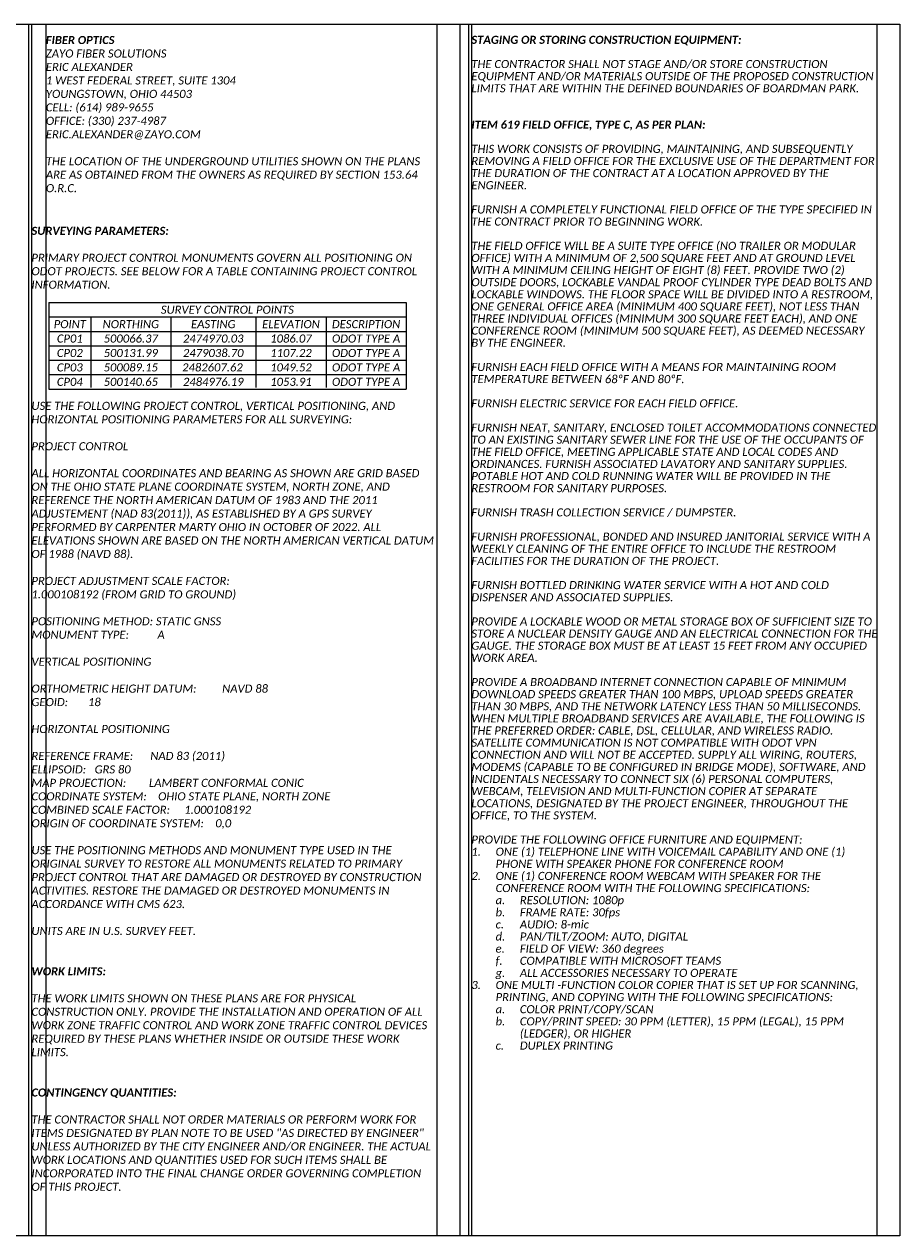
# Model space of a CAD drawing. Header units: feet. Extents: x 0 to 230, y 0 to 21.
# Tile 2 of 10: x 15 to 30, y 0 to 21. Entities that reach past the tile are written whole.
import ezdxf

# ---------------------------------------------------------------- set-up
doc = ezdxf.new("R2010")
doc.units = ezdxf.units.FT
doc.header["$MEASUREMENT"] = 0
doc.layers.add('0_View_Frame_Border', color=7, linetype='Continuous', plot=False)
doc.layers.add('G-ANNO-VPRT', color=215, linetype='Continuous', lineweight=0, plot=False)
doc.layers.add('SH_Text', color=7, linetype='Continuous')
doc.styles.add('Slanted-Normal', font='calibrii.ttf', dxfattribs={"height": 0.14})

msp = doc.modelspace()

# ---------------------------------------------------------------- linework, layer by layer
at = {"layer": '0_View_Frame_Border'}
msp.add_lwpolyline([(0, 21), (30.5, 21), (30.5, 0), (0, 0)], close=True, dxfattribs=at)
at = {"layer": 'G-ANNO-VPRT'}
for p, q in [((15.4, 21), (15.4, 0)), ((15.45, 21), (15.45, 0)), ((15.7, 21), (15.7, 0)), ((22.475, 21), (22.475, 0)), ((23.025, 21), (23.025, 0)), ((23.075, 21), (23.075, 0)), ((30.1, 21), (30.1, 0))]:
    msp.add_line(p, q, dxfattribs=at)
at = {"layer": 'G-ANNO-VPRT', "color": 1}
msp.add_line((22.875, 21), (22.875, 0), dxfattribs=at)
at = {"layer": 'SH_Text'}
for p, q in [((15.75, 16.176), (21.943, 16.176)), ((15.75, 16.176), (15.75, 14.676)), ((21.943, 16.176), (21.943, 14.676)), ((15.75, 15.926), (21.943, 15.926)), ((16.48, 15.926), (16.48, 14.701)), ((17.864, 15.926), (17.864, 14.701)), ((19.339, 15.926), (19.339, 14.701)), ((20.558, 15.926), (20.558, 14.701)), ((15.75, 15.676), (21.943, 15.676)), ((15.75, 15.426), (21.943, 15.426)), ((15.75, 15.176), (21.943, 15.176)), ((15.75, 14.926), (21.943, 14.926)), ((15.75, 14.676), (21.943, 14.676))]:
    msp.add_line(p, q, dxfattribs=at)

# ---------------------------------------------------------------- texts
at = {"layer": 'SH_Text', "char_height": 0.14, "style": 'Slanted-Normal'}
for s, insert, width, attachment_point in [('{\\fCalibri|b1|i1|c0|p34;FIBER OPTICS\\P}ZAYO FIBER SOLUTIONS\\PERIC ALEXANDER\\P1 WEST FEDERAL STREET, SUITE 1304\\PYOUNGSTOWN, OHIO 44503\\PCELL: (614) 989-9655\\POFFICE: (330) 237-4987\\PERIC.ALEXANDER@ZAYO.COM\\P\\PTHE LOCATION OF THE UNDERGROUND UTILITIES SHOWN ON THE PLANS ARE AS OBTAINED FROM THE OWNERS AS REQUIRED BY SECTION 153.64 O.R.C.', (15.7, 20.796), 6.775, 1), ('{\\fCalibri|b1|i1|c0|p34;SURVEYING PARAMETERS:\\P}\\PPRIMARY PROJECT CONTROL MONUMENTS GOVERN ALL POSITIONING ON ODOT PROJECTS. SEE BELOW FOR A TABLE CONTAINING PROJECT CONTROL INFORMATION.\\P\\P\\P\\P\\P\\P\\P\\P\\PUSE THE FOLLOWING PROJECT CONTROL, VERTICAL POSITIONING, AND HORIZONTAL POSITIONING PARAMETERS FOR ALL SURVEYING:\\P\\PPROJECT CONTROL\\P\\PALL HORIZONTAL COORDINATES AND BEARING AS SHOWN ARE GRID BASED ON THE OHIO STATE PLANE COORDINATE SYSTEM, NORTH ZONE, AND REFERENCE THE NORTH AMERICAN DATUM OF 1983 AND THE 2011 ADJUSTEMENT (NAD 83(2011)), AS ESTABLISHED BY A GPS SURVEY PERFORMED BY CARPENTER MARTY OHIO IN OCTOBER OF 2022. ALL ELEVATIONS SHOWN ARE BASED ON THE NORTH AMERICAN VERTICAL DATUM OF 1988 (NAVD 88).\\P\\PPROJECT ADJUSTMENT SCALE FACTOR:\\P1.000108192 (FROM GRID TO GROUND)\\P\\PPOSITIONING METHOD: STATIC GNSS\\PMONUMENT TYPE:          A\\P\\PVERTICAL POSITIONING\\P\\PORTHOMETRIC HEIGHT DATUM:         NAVD 88\\PGEOID:       18\\P\\PHORIZONTAL POSITIONING\\P\\PREFERENCE FRAME:      NAD 83 (2011)\\PELLIPSOID:   GRS 80\\PMAP PROJECTION:        LAMBERT CONFORMAL CONIC\\PCOORDINATE SYSTEM:    OHIO STATE PLANE, NORTH ZONE\\PCOMBINED SCALE FACTOR:     1.000108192\\PORIGIN OF COORDINATE SYSTEM:    0,0\\P\\PUSE THE POSITIONING METHODS AND MONUMENT TYPE USED IN THE ORIGINAL SURVEY TO RESTORE ALL MONUMENTS RELATED TO PRIMARY PROJECT CONTROL THAT ARE DAMAGED OR DESTROYED BY CONSTRUCTION ACTIVITIES. RESTORE THE DAMAGED OR DESTROYED MONUMENTS IN ACCORDANCE WITH CMS 623.\\P\\PUNITS ARE IN U.S. SURVEY FEET. \\P\\P\\P{\\fCalibri|b1|i1|c0|p34;WORK LIMITS:\\P}\\PTHE WORK LIMITS SHOWN ON THESE PLANS ARE FOR PHYSICAL CONSTRUCTION ONLY. PROVIDE THE INSTALLATION AND OPERATION OF ALL WORK ZONE TRAFFIC CONTROL AND WORK ZONE TRAFFIC CONTROL DEVICES REQUIRED BY THESE PLANS WHETHER INSIDE OR OUTSIDE THESE WORK LIMITS.\\P\\P\\P{\\fCalibri|b1|i1|c0|p34;CONTINGENCY QUANTITIES:\\P}\\PTHE CONTRACTOR SHALL NOT ORDER MATERIALS OR PERFORM WORK FOR ITEMS DESIGNATED BY PLAN NOTE TO BE USED "AS DIRECTED BY ENGINEER" UNLESS AUTHORIZED BY THE CITY ENGINEER AND/OR ENGINEER. THE ACTUAL WORK LOCATIONS AND QUANTITIES USED FOR SUCH ITEMS SHALL BE INCORPORATED INTO THE FINAL CHANGE ORDER GOVERNING COMPLETION OF THIS PROJECT.', (15.45, 17.489), 7.025, 1), ('SURVEY CONTROL POINTS', (18.846, 16.051), 2.74483, 5), ('POINT', (16.115, 15.801), 2.1128, 5), ('NORTHING', (17.172, 15.801), 2.1128, 5), ('EASTING', (18.601, 15.801), 2.1128, 5), ('ELEVATION', (19.948, 15.801), 2.1128, 5), ('DESCRIPTION', (21.25, 15.801), 2.1128, 5), ('CP01', (16.115, 15.551), 2.1128, 5), ('500066.37', (17.172, 15.551), 2.1128, 5), ('2474970.03', (18.601, 15.551), 2.1128, 5), ('1086.07', (19.948, 15.551), 2.1128, 5), ('ODOT TYPE A', (21.25, 15.551), 2.86151, 5), ('CP02', (16.115, 15.301), 2.1128, 5), ('500131.99', (17.172, 15.301), 2.1128, 5), ('2479038.70', (18.601, 15.301), 2.1128, 5), ('1107.22', (19.948, 15.301), 2.1128, 5), ('ODOT TYPE A', (21.25, 15.301), 2.73275, 5), ('CP03', (16.115, 15.051), 2.1128, 5), ('500089.15', (17.172, 15.051), 2.1128, 5), ('2482607.62', (18.587, 15.051), 2.1128, 5), ('1049.52', (19.948, 15.051), 2.1128, 5), ('ODOT TYPE A', (21.25, 15.051), 2.6801, 5), ('CP04', (16.115, 14.801), 2.1128, 5), ('500140.65', (17.172, 14.801), 2.1128, 5), ('2484976.19', (18.601, 14.801), 2.1128, 5), ('1053.91', (19.948, 14.801), 2.1128, 5), ('ODOT TYPE A', (21.25, 14.801), 2.1128, 5)]:
    msp.add_mtext(s, dxfattribs=dict(at, insert=insert, width=width, attachment_point=attachment_point))
at = {"layer": 'SH_Text', "insert": (23.075, 20.8), "char_height": 0.14, "width": 7.025, "attachment_point": 1, "line_spacing_factor": 0.9, "style": 'Slanted-Normal'}
msp.add_mtext('{\\fCalibri|b1|i1|c0|p34;STAGING OR STORING CONSTRUCTION EQUIPMENT:\\P}\\PTHE CONTRACTOR SHALL NOT STAGE AND/OR STORE CONSTRUCTION EQUIPMENT AND/OR MATERIALS OUTSIDE OF THE PROPOSED CONSTRUCTION LIMITS THAT ARE WITHIN THE DEFINED BOUNDARIES OF BOARDMAN PARK.\\P\\P{\\A1;\\P\\A0;\\fCalibri|b1|i1|c0|p34;ITEM 619 FIELD OFFICE, TYPE C, AS PER PLAN:\\P}\\PTHIS WORK CONSISTS OF PROVIDING, MAINTAINING, AND SUBSEQUENTLY REMOVING A FIELD OFFICE FOR THE EXCLUSIVE USE OF THE DEPARTMENT FOR THE DURATION OF THE CONTRACT AT A LOCATION APPROVED BY THE ENGINEER.\\P\\P\\pxa0.25;FURNISH A COMPLETELY FUNCTIONAL FIELD OFFICE OF THE TYPE SPECIFIED IN THE CONTRACT PRIOR TO BEGINNING WORK.\\P\\PTHE FIELD OFFICE WILL BE A SUITE TYPE OFFICE (NO TRAILER OR MODULAR OFFICE) WITH A MINIMUM OF 2,500 SQUARE FEET AND AT GROUND LEVEL WITH A MINIMUM CEILING HEIGHT OF EIGHT (8) FEET. PROVIDE TWO (2) OUTSIDE DOORS, LOCKABLE VANDAL PROOF CYLINDER TYPE DEAD BOLTS AND LOCKABLE WINDOWS. THE FLOOR SPACE WILL BE DIVIDED INTO A RESTROOM, ONE GENERAL OFFICE AREA (MINIMUM 400 SQUARE FEET), NOT LESS THAN THREE INDIVIDUAL OFFICES (MINIMUM 300 SQUARE FEET EACH), AND ONE CONFERENCE ROOM (MINIMUM 500 SQUARE FEET), AS DEEMED NECESSARY BY THE ENGINEER.\\P\\PFURNISH EACH FIELD OFFICE WITH A MEANS FOR MAINTAINING ROOM TEMPERATURE BETWEEN 68ºF AND 80ºF.\\P\\PFURNISH ELECTRIC SERVICE FOR EACH FIELD OFFICE.\\P\\PFURNISH NEAT, SANITARY, ENCLOSED TOILET ACCOMMODATIONS CONNECTED TO AN EXISTING SANITARY SEWER LINE FOR THE USE OF THE OCCUPANTS OF THE FIELD OFFICE, MEETING APPLICABLE STATE AND LOCAL CODES AND ORDINANCES. FURNISH ASSOCIATED LAVATORY AND SANITARY SUPPLIES. POTABLE HOT AND COLD RUNNING WATER WILL BE PROVIDED IN THE RESTROOM FOR SANITARY PURPOSES.\\P\\PFURNISH TRASH COLLECTION SERVICE / DUMPSTER.\\P\\PFURNISH PROFESSIONAL, BONDED AND INSURED JANITORIAL SERVICE WITH A WEEKLY CLEANING OF THE ENTIRE OFFICE TO INCLUDE THE RESTROOM FACILITIES FOR THE DURATION OF THE PROJECT.\\P\\PFURNISH BOTTLED DRINKING WATER SERVICE WITH A HOT AND COLD DISPENSER AND ASSOCIATED SUPPLIES.\\P\\PPROVIDE A LOCKABLE WOOD OR METAL STORAGE BOX OF SUFFICIENT SIZE TO STORE A NUCLEAR DENSITY GAUGE AND AN ELECTRICAL CONNECTION FOR THE GAUGE. THE STORAGE BOX MUST BE AT LEAST 15 FEET FROM ANY OCCUPIED WORK AREA.\\P\\PPROVIDE A BROADBAND INTERNET CONNECTION CAPABLE OF MINIMUM DOWNLOAD SPEEDS GREATER THAN 100 MBPS, UPLOAD SPEEDS GREATER THAN 30 MBPS, AND THE NETWORK LATENCY LESS THAN 50 MILLISECONDS. WHEN MULTIPLE BROADBAND SERVICES ARE AVAILABLE, THE FOLLOWING IS THE PREFERRED ORDER: CABLE, DSL, CELLULAR, AND WIRELESS RADIO. SATELLITE COMMUNICATION IS NOT COMPATIBLE WITH ODOT VPN CONNECTION AND WILL NOT BE ACCEPTED. SUPPLY ALL WIRING, ROUTERS, MODEMS (CAPABLE TO BE CONFIGURED IN BRIDGE MODE), SOFTWARE, AND INCIDENTALS NECESSARY TO CONNECT SIX (6) PERSONAL COMPUTERS, WEBCAM, TELEVISION AND MULTI-FUNCTION COPIER AT SEPARATE LOCATIONS, DESIGNATED BY THE PROJECT ENGINEER, THROUGHOUT THE OFFICE, TO THE SYSTEM.\\P\\PPROVIDE THE FOLLOWING OFFICE FURNITURE AND EQUIPMENT:\\P\\pi-3,l3,t3;1.^IONE (1) TELEPHONE LINE WITH VOICEMAIL CAPABILITY AND ONE (1) PHONE WITH SPEAKER PHONE FOR CONFERENCE ROOM\\P2.^IONE (1) CONFERENCE ROOM WEBCAM WITH SPEAKER FOR THE CONFERENCE ROOM WITH THE FOLLOWING SPECIFICATIONS:\\P\\pl6,t6;a.^IRESOLUTION: 1080p\\Pb.^IFRAME RATE: 30fps\\Pc.^IAUDIO: 8-mic\\Pd.^IPAN/TILT/ZOOM: AUTO, DIGITAL\\Pe.^IFIELD OF VIEW: 360 degrees\\Pf.^ICOMPATIBLE WITH MICROSOFT TEAMS\\Pg.^IALL ACCESSORIES NECESSARY TO OPERATE\\P\\pl3,t3;3.^IONE MULTI -FUNCTION COLOR COPIER THAT IS SET UP FOR SCANNING, PRINTING, AND COPYING WITH THE FOLLOWING SPECIFICATIONS: \\P\\pl6,t6;a.^ICOLOR PRINT/COPY/SCAN\\Pb.^ICOPY/PRINT SPEED: 30 PPM (LETTER), 15 PPM (LEGAL), 15 PPM (LEDGER), OR HIGHER\\Pc.^IDUPLEX PRINTING', dxfattribs=at)

doc.saveas('drawing.dxf')
